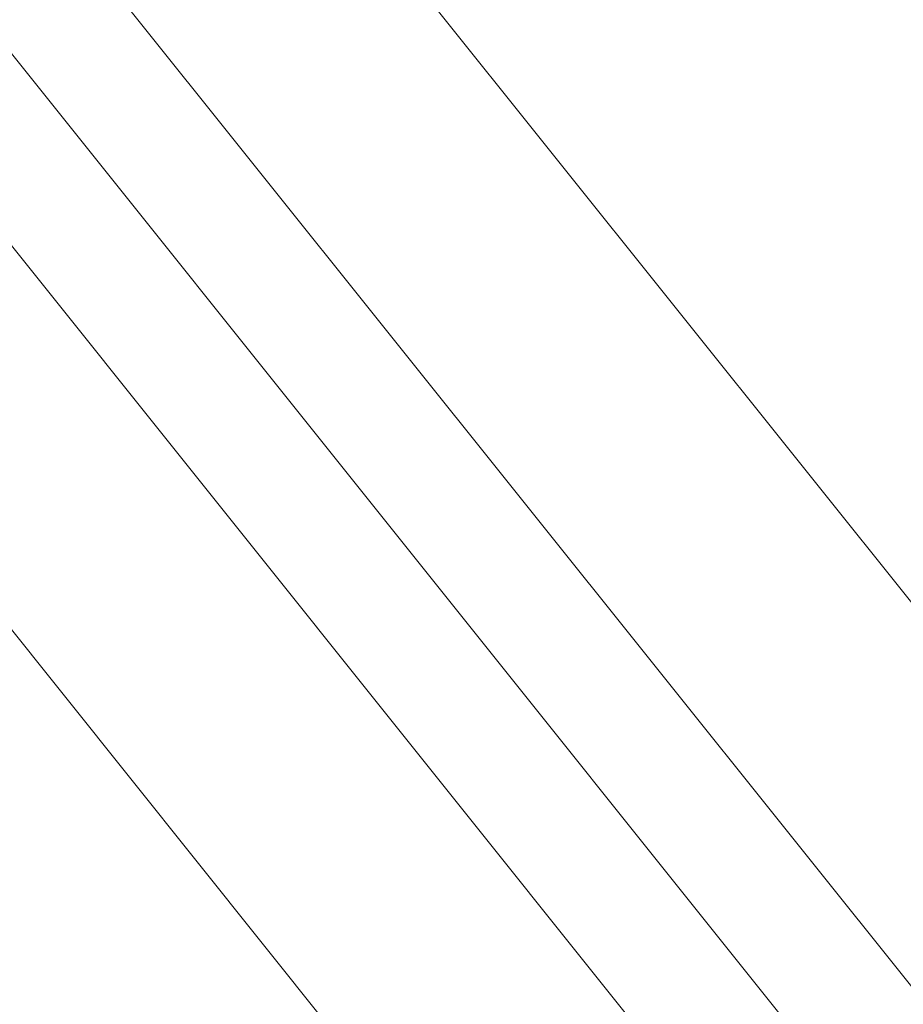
# Model space of a CAD drawing. Header units: metres. Extents: x -16.9 to 14.1, y -10.1 to 10.9.
# Tile 139 of 256: x -14.124 to -13.866, y 5.856 to 6.144. Entities that reach past the tile are written whole.
import ezdxf

# ---------------------------------------------------------------- set-up
doc = ezdxf.new("R2010")
doc.units = ezdxf.units.M
doc.layers.add('A-ROOF', color=132, linetype='Continuous', lineweight=18)
doc.layers.add('S-BEAM', color=12, linetype='Continuous', lineweight=18)

msp = doc.modelspace()

# ---------------------------------------------------------------- linework, layer by layer
at = {"layer": 'A-ROOF'}
msp.add_line((-14.13417, 6.14364), (-13.64455, 5.53185), dxfattribs=at)
at = {"layer": 'S-BEAM'}
for p, q in [((-14.75714, 7.09011), (-13.26454, 5.22506)), ((-14.7949, 7.02525), (-13.2638, 5.11211)), ((-13.26306, 4.99916), (-14.77592, 6.88951)), ((-13.26502, 4.88958), (-14.83058, 6.84578))]:
    msp.add_line(p, q, dxfattribs=at)

doc.saveas('drawing.dxf')
